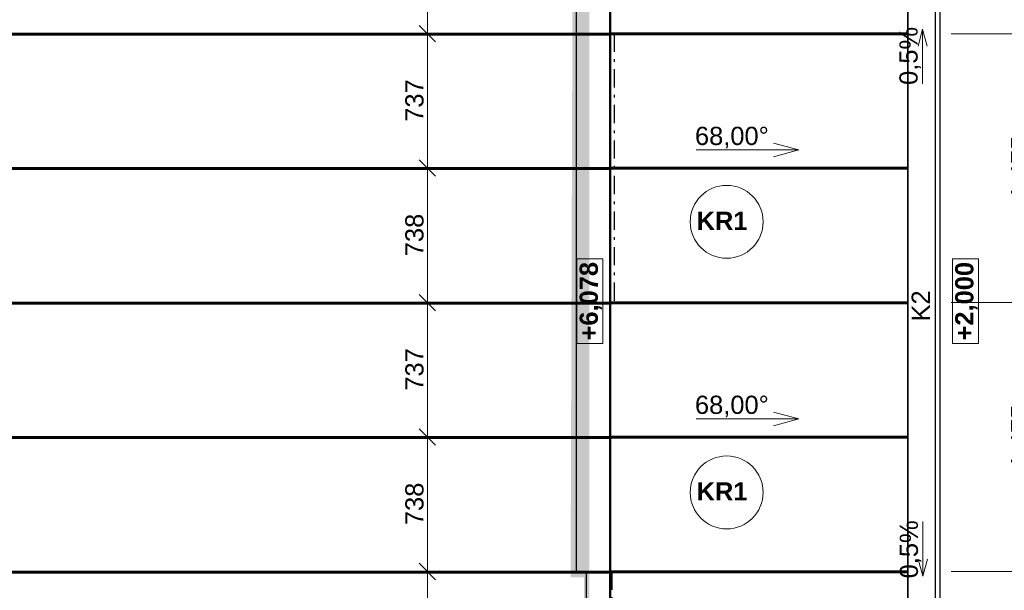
# Model space of a CAD drawing. Header units: millimetres. Extents: x 1793744 to 1819377, y -543298 to -528494.
# Tile 8 of 14: x 1808353 to 1813758, y -539172 to -536042. Entities that reach past the tile are written whole.
import ezdxf

# ---------------------------------------------------------------- set-up
doc = ezdxf.new("R2010")
doc.units = ezdxf.units.MM
doc.header["$MEASUREMENT"] = 0
doc.linetypes.add('Wipeout_Contour', pattern=[1000, 0, -1000])
doc.linetypes.add('ČÁRA ČERCHOVANÁ 2', pattern=[195, 100, -40, 15, -40])
for name, color, linetype in [('2 - KÓTA NS.2D', 7, 'Continuous'), ('2 - TEXT HLAVNÍ NS.2D', 7, 'Continuous'), ('2 - ČÁRA HLAVNÍ.2D', 7, 'Continuous'), ('4 - OBKLADY VNITŘNÍ.3D', 7, 'Continuous'), ('4 - PRVKY KLEMPÍŘSKÉ.3D', 7, 'Continuous'), ('4 - STŘEŠNÍ KRYTINA.3D', 7, 'Continuous'), ('Nové_2 - TEXT HLAVNÍ NS.2D', 7, 'Continuous'), ('Výplně - Povrchové', 7, 'Continuous')]:
    doc.layers.add(name, color=color, linetype=linetype)
doc.styles.add('GENEROVANÝ_STYL_1', font='Arial.ttf')
doc.styles.add('GENEROVANÝ_STYL_2', font='Arial Bold.ttf')
doc.dimstyles.new('GENEROVANÝ_STYL__2', dxfattribs={"dimtxt": 100, "dimasz": 85.5, "dimexe": 0.18, "dimexo": 450, "dimgap": 0, "dimtad": 1, "dimdec": 0, "dimzin": 0, "dimdsep": 46, "dimtxsty": 'GENEROVANÝ_STYL_1', "dimblk": 'ARROWHEAD_6', "dimblk1": 'ARROWHEAD_6', "dimblk2": 'ARROWHEAD_6', "dimcen": 0.09, "dimclrd": 256, "dimclre": 256, "dimclrt": 256, "dimazin": 0, "dimtfac": 1, "dimtdec": 4, "dimtmove": 0, "dimatfit": 3, "dimfxl": 1, "dimtolj": 1, "dimtzin": 0, "dimarcsym": 0})

# ---------------------------------------------------------------- blocks, each defined once
blk = doc.blocks.new('Zeď_1', base_point=(1813256.5, -540544.2))
at = {"color": 254, "linetype": 'Wipeout_Contour', "lineweight": 0, "ltscale": 7565639.639788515}
blk.add_wipeout([(1813406.5, -540544.2), (1813406.5, -534644.2), (1813391.5, -534644.2), (1813391.5, -540544.2)], dxfattribs=at).dxf.layer = 'Výplně - Povrchové'
at = {"color": 254, "linetype": 'Wipeout_Contour', "lineweight": 0, "ltscale": 7565323.251603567}
blk.add_wipeout([(1813391.5, -540544.2), (1813391.5, -534644.2), (1813241.5, -534644.2), (1813241.5, -540544.2)], dxfattribs=at).dxf.layer = 'Výplně - Povrchové'
at = {"layer": '4 - PRVKY KLEMPÍŘSKÉ.3D', "color": 181, "linetype": 'Continuous', "lineweight": 30, "true_color": 0x9e3eff, "flags": 128}
blk.add_lwpolyline([(1813406.5, -540544.2), (1813406.5, -534644.2)], dxfattribs=at)
at = {"color": 254, "linetype": 'Wipeout_Contour', "lineweight": 0, "ltscale": 7565006.863591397}
blk.add_wipeout([(1813241.5, -540544.2), (1813241.5, -534644.2), (1813226.5, -534644.2), (1813226.5, -540544.2)], dxfattribs=at).dxf.layer = 'Výplně - Povrchové'
at = {"layer": '4 - PRVKY KLEMPÍŘSKÉ.3D', "color": 181, "linetype": 'Continuous', "lineweight": 30, "true_color": 0x9e3eff, "flags": 128}
blk.add_lwpolyline([(1813226.5, -534644.2), (1813226.5, -540544.2)], dxfattribs=at)
blk = doc.blocks.new('Střecha_1', base_point=(1813228.8, -540544.2))
at = {"layer": '4 - STŘEŠNÍ KRYTINA.3D', "color": 181, "linetype": 'Continuous', "lineweight": 30, "true_color": 0x9e3eff, "flags": 128}
for points in [[(1811592.5, -539069.2), (1811572.8, -539069.2), (1811547.4, -539069.2), (1811463, -539069.2)], [(1811463, -539069.2), (1811463, -540544.2)], [(1811592.5, -540544.2), (1811592.5, -539069.2)], [(1811593.4, -539069.2), (1811592.5, -539069.2)], [(1811593.4, -540544.2), (1811593.4, -539069.2)], [(1811593.4, -539069.2), (1813228.8, -539069.2)], [(1813228.8, -539069.2), (1813228.8, -540544.2)], [(1811463, -540544.2), (1811547.4, -540544.2), (1811572.8, -540544.2), (1811592.5, -540544.2)], [(1811593.4, -540544.2), (1811592.5, -540544.2)], [(1813228.8, -540544.2), (1811593.4, -540544.2)]]:
    blk.add_lwpolyline(points, dxfattribs=at)
blk = doc.blocks.new('Střecha_2', base_point=(1813228.8, -539069.2))
at = {"layer": '4 - STŘEŠNÍ KRYTINA.3D', "color": 181, "linetype": 'Continuous', "lineweight": 30, "true_color": 0x9e3eff, "flags": 128}
for points in [[(1811592.4, -537594.2), (1811561.8, -537594.2), (1811506.2, -537594.2), (1811483.9, -537594.2), (1811409.7, -537594.2)], [(1811409.8, -539069.2), (1811409.7, -537594.2)], [(1811592.4, -537594.2), (1813228.8, -537594.2)], [(1811592.4, -539069.2), (1811592.4, -537594.2)], [(1813228.8, -537594.2), (1813228.8, -539069.2)], [(1811592.4, -539069.2), (1811561.8, -539069.2), (1811506.2, -539069.2), (1811483.9, -539069.2), (1811409.8, -539069.2)], [(1813228.8, -539069.2), (1811592.4, -539069.2)]]:
    blk.add_lwpolyline(points, dxfattribs=at)
blk = doc.blocks.new('Střecha_3', base_point=(1813228.8, -537594.2))
at = {"layer": '4 - STŘEŠNÍ KRYTINA.3D', "color": 181, "linetype": 'Continuous', "lineweight": 30, "true_color": 0x9e3eff, "flags": 128}
for points in [[(1811409.7, -537594.2), (1811410.2, -536119.2)], [(1811592.8, -536119.2), (1811562.2, -536119.2), (1811506.6, -536119.2), (1811484.3, -536119.2), (1811410.2, -536119.2)], [(1811592.4, -537594.2), (1811592.8, -536119.2)], [(1811592.8, -536119.2), (1813228.8, -536119.2)], [(1813228.8, -536119.2), (1813228.8, -537594.2)], [(1811592.4, -537594.2), (1811561.8, -537594.2), (1811506.2, -537594.2), (1811483.9, -537594.2), (1811409.7, -537594.2)], [(1813228.8, -537594.2), (1811592.4, -537594.2)]]:
    blk.add_lwpolyline(points, dxfattribs=at)
blk = doc.blocks.new('Střecha_4', base_point=(1813228.8, -536119.2))
at = {"layer": '4 - STŘEŠNÍ KRYTINA.3D', "color": 181, "linetype": 'Continuous', "lineweight": 30, "true_color": 0x9e3eff, "flags": 128}
for points in [[(1811592.8, -534644.2), (1811562.2, -534644.2), (1811506.6, -534644.2), (1811484.3, -534644.2), (1811410.2, -534644.2)], [(1811410.2, -536119.2), (1811410.2, -534644.2)], [(1811592.8, -534644.2), (1813228.8, -534644.2)], [(1811592.8, -536119.2), (1811592.8, -534644.2)], [(1813228.8, -534644.2), (1813228.8, -536119.2)], [(1811592.8, -536119.2), (1811562.2, -536119.2), (1811506.6, -536119.2), (1811484.3, -536119.2), (1811410.2, -536119.2)], [(1813228.8, -536119.2), (1811592.8, -536119.2)]]:
    blk.add_lwpolyline(points, dxfattribs=at)
blk = doc.blocks.new('Střecha_6', base_point=(1803379.4, -540544.2))
at = {"layer": '4 - STŘEŠNÍ KRYTINA.3D', "color": 7, "linetype": 'ČÁRA ČERCHOVANÁ 2', "lineweight": 30, "flags": 128}
for points in [[(1803379.4, -539069.2), (1811592.4, -539069.2)], [(1811592.4, -539069.2), (1811592.4, -540544.2)], [(1811592.4, -539069.2), (1811594.1, -539069.2), (1811597.3, -539069.2), (1811598.5, -539069.2), (1811602.7, -539069.2)], [(1811602.7, -539069.2), (1811602.7, -540544.2)]]:
    blk.add_lwpolyline(points, dxfattribs=at)
blk = doc.blocks.new('Střecha_8', base_point=(1803379.4, -539069.2))
at = {"layer": '4 - STŘEŠNÍ KRYTINA.3D', "color": 7, "linetype": 'ČÁRA ČERCHOVANÁ 2', "lineweight": 30, "flags": 128}
for points in [[(1803381.6, -537594.2), (1811592.4, -537594.2)], [(1811592.4, -537594.2), (1811592.4, -539069.2)], [(1811592.4, -537594.2), (1811592.9, -537594.2)], [(1811592.9, -537594.2), (1811592.9, -539069.2)], [(1811592.4, -539069.2), (1803379.4, -539069.2)], [(1811609.6, -539069.3), (1803396.6, -539069.2)], [(1811502, -539069.2), (1811595.3, -539069.2)], [(1811592.4, -539069.2), (1811592.9, -539069.2)], [(1811592.9, -539069.2), (1811595.3, -539069.2)], [(1811600.5, -539069.2), (1811600.5, -539069.2), (1811595.3, -539069.2)], [(1811595.3, -539069.2), (1811600.5, -539069.2), (1811602.6, -539069.2), (1811609.6, -539069.3)], [(1811595.3, -539069.2), (1811600.5, -539069.2), (1811602.6, -539069.2), (1811609.6, -539069.2)], [(1811600.5, -539069.2), (1811600.5, -539069.2)], [(1811602.6, -539069.2), (1811602.6, -539069.2)], [(1811609.6, -539069.2), (1811609.6, -539069.3)]]:
    blk.add_lwpolyline(points, dxfattribs=at)
blk = doc.blocks.new('Střecha_10', base_point=(1803381.6, -537594.2))
at = {"layer": '4 - STŘEŠNÍ KRYTINA.3D', "color": 7, "linetype": 'ČÁRA ČERCHOVANÁ 2', "lineweight": 30, "flags": 128}
for points in [[(1803381.6, -536119.2), (1811592.8, -536119.2)], [(1811592.8, -536119.2), (1811592.4, -537594.2)], [(1811592.8, -536119.2), (1811596.8, -536119.2), (1811604.1, -536119.2), (1811607.1, -536119.2), (1811616.8, -536119.2)], [(1811616.8, -536119.2), (1811616.4, -537594.2)], [(1811592.4, -537594.2), (1803381.6, -537594.2)], [(1811592.4, -537594.2), (1811596.4, -537594.2), (1811603.7, -537594.2), (1811606.7, -537594.2), (1811616.4, -537594.2)]]:
    blk.add_lwpolyline(points, dxfattribs=at)
blk = doc.blocks.new('Střecha_12', base_point=(1803381.6, -536119.2))
at = {"layer": '4 - STŘEŠNÍ KRYTINA.3D', "color": 7, "linetype": 'ČÁRA ČERCHOVANÁ 2', "lineweight": 30, "flags": 128}
for points in [[(1811592.8, -534644.2), (1811592.8, -536119.2)], [(1811596.1, -534644.2), (1811596.1, -536119.2)], [(1811592.8, -536119.2), (1803381.6, -536119.2)], [(1811592.8, -536119.2), (1811596.1, -536119.2)]]:
    blk.add_lwpolyline(points, dxfattribs=at)
blk = doc.blocks.new('Čára_2', base_point=(1812067.3, -538231.7))
at = {"layer": 'Nové_2 - TEXT HLAVNÍ NS.2D', "color": 5, "linetype": 'Continuous', "lineweight": 0, "true_color": 0x1c1cff}
for p, q in [((1812067.3, -538231.7), (1812630.3, -538231.7)), ((1812630.3, -538231.7), (1812490.3, -538194.2)), ((1812630.3, -538231.7), (1812490.3, -538269.2))]:
    blk.add_line(p, q, dxfattribs=at)
blk = doc.blocks.new('Čára_3', base_point=(1812067.3, -536756.7))
at = {"layer": 'Nové_2 - TEXT HLAVNÍ NS.2D', "color": 5, "linetype": 'Continuous', "lineweight": 0, "true_color": 0x1c1cff}
for p, q in [((1812630.3, -536756.7), (1812490.3, -536719.2)), ((1812067.3, -536756.7), (1812630.3, -536756.7)), ((1812630.3, -536756.7), (1812490.3, -536794.2))]:
    blk.add_line(p, q, dxfattribs=at)
blk = doc.blocks.new('Čára_23', base_point=(1813309.3, -536394.2))
at = {"layer": '2 - TEXT HLAVNÍ NS.2D', "color": 5, "linetype": 'Continuous', "lineweight": 0, "true_color": 0x1c1cff}
for p, q in [((1813309.3, -536094.2), (1813284.3, -536187.5)), ((1813309.3, -536394.2), (1813309.3, -536094.2)), ((1813309.3, -536094.2), (1813334.3, -536187.5))]:
    blk.add_line(p, q, dxfattribs=at)
blk = doc.blocks.new('Čára_24', base_point=(1813311.1, -538794.2))
at = {"layer": '2 - TEXT HLAVNÍ NS.2D', "color": 5, "linetype": 'Continuous', "lineweight": 0, "true_color": 0x1c1cff}
for p, q in [((1813311.1, -538794.2), (1813311.1, -539094.2)), ((1813311.1, -539094.2), (1813286.1, -539000.9)), ((1813311.1, -539094.2), (1813336.1, -539000.9))]:
    blk.add_line(p, q, dxfattribs=at)
blk = doc.blocks.new('*D67', base_point=(1118812.4, -1697940.5))
at = {"layer": '2 - KÓTA NS.2D', "color": 96, "linetype": 'Continuous', "lineweight": 15, "true_color": 0x007d00}
for p, q in [((1813871.2, -539024.2), (1813961.2, -539114.2)), ((1813871.2, -540499.2), (1813961.2, -540589.2))]:
    blk.add_line(p, q, dxfattribs=at)
at = {"layer": '2 - KÓTA NS.2D', "color": 96, "linetype": 'Continuous', "lineweight": 0, "true_color": 0x007d00}
for p, q in [((1814000.6, -539069.2), (1813466.2, -539069.2)), ((1813916.2, -540544.2), (1813916.2, -539069.2)), ((1814000.6, -540544.2), (1813466.2, -540544.2)), ((1813916.2, -540611.7), (1813916.2, -540544.2))]:
    blk.add_line(p, q, dxfattribs=at)
at = {"layer": '2 - KÓTA NS.2D', "color": 96, "lineweight": 0, "true_color": 0x007d00, "insert": (1813896.2, -539978.3), "char_height": 100, "attachment_point": 7, "rotation": 90, "style": 'GENEROVANÝ_STYL_1'}
blk.add_mtext('\\A1;{\\pql;\\fArial|b0|i0|c0|p0;\\W1.000000;1\xa0475}', dxfattribs=at)
blk = doc.blocks.new('ARROWHEAD_6')
at = {"color": 0, "linetype": 'Continuous', "lineweight": 0}
for p, q in [((0, 0), (-1, 0)), ((-0.5, -0.5), (0.5, 0.5))]:
    blk.add_line(p, q, dxfattribs=at)
blk = doc.blocks.new('*D68', base_point=(1118812.4, -1697940.5))
at = {"layer": '2 - KÓTA NS.2D', "color": 96, "linetype": 'Continuous', "lineweight": 15, "true_color": 0x007d00}
for p, q in [((1813871.2, -537549.2), (1813961.2, -537639.2)), ((1813871.2, -539024.2), (1813961.2, -539114.2))]:
    blk.add_line(p, q, dxfattribs=at)
at = {"layer": '2 - KÓTA NS.2D', "color": 96, "linetype": 'Continuous', "lineweight": 0, "true_color": 0x007d00}
for p, q in [((1814000.6, -537594.2), (1813466.2, -537594.2)), ((1813916.2, -539069.2), (1813916.2, -537594.2)), ((1814000.6, -539069.2), (1813466.2, -539069.2))]:
    blk.add_line(p, q, dxfattribs=at)
at = {"layer": '2 - KÓTA NS.2D', "color": 96, "lineweight": 0, "true_color": 0x007d00, "insert": (1813896.2, -538503.3), "char_height": 100, "attachment_point": 7, "rotation": 90, "style": 'GENEROVANÝ_STYL_1'}
blk.add_mtext('\\A1;{\\pql;\\fArial|b0|i0|c0|p0;\\W1.000000;1\xa0475}', dxfattribs=at)
blk = doc.blocks.new('*D69', base_point=(1118812.4, -1697940.5))
at = {"layer": '2 - KÓTA NS.2D', "color": 96, "linetype": 'Continuous', "lineweight": 15, "true_color": 0x007d00}
for p, q in [((1813871.2, -536074.2), (1813961.2, -536164.2)), ((1813871.2, -537549.2), (1813961.2, -537639.2))]:
    blk.add_line(p, q, dxfattribs=at)
at = {"layer": '2 - KÓTA NS.2D', "color": 96, "linetype": 'Continuous', "lineweight": 0, "true_color": 0x007d00}
for p, q in [((1814000.6, -536119.2), (1813466.2, -536119.2)), ((1813916.2, -537594.2), (1813916.2, -536119.2)), ((1814000.6, -537594.2), (1813466.2, -537594.2))]:
    blk.add_line(p, q, dxfattribs=at)
at = {"layer": '2 - KÓTA NS.2D', "color": 96, "lineweight": 0, "true_color": 0x007d00, "insert": (1813896.2, -537028.3), "char_height": 100, "attachment_point": 7, "rotation": 90, "style": 'GENEROVANÝ_STYL_1'}
blk.add_mtext('\\A1;{\\pql;\\fArial|b0|i0|c0|p0;\\W1.000000;1\xa0475}', dxfattribs=at)
blk = doc.blocks.new('*D70', base_point=(1118812.4, -1697940.5))
at = {"layer": '2 - KÓTA NS.2D', "color": 96, "linetype": 'Continuous', "lineweight": 15, "true_color": 0x007d00}
for p, q in [((1813871.2, -534599.2), (1813961.2, -534689.2)), ((1813871.2, -536074.2), (1813961.2, -536164.2))]:
    blk.add_line(p, q, dxfattribs=at)
at = {"layer": '2 - KÓTA NS.2D', "color": 96, "linetype": 'Continuous', "lineweight": 0, "true_color": 0x007d00}
for p, q in [((1814000.6, -534644.2), (1813466.2, -534644.2)), ((1813916.2, -536119.2), (1813916.2, -534644.2)), ((1814000.6, -536119.2), (1813466.2, -536119.2))]:
    blk.add_line(p, q, dxfattribs=at)
at = {"layer": '2 - KÓTA NS.2D', "color": 96, "lineweight": 0, "true_color": 0x007d00, "insert": (1813896.2, -535553.3), "char_height": 100, "attachment_point": 7, "rotation": 90, "style": 'GENEROVANÝ_STYL_1'}
blk.add_mtext('\\A1;{\\pql;\\fArial|b0|i0|c0|p0;\\W1.000000;1\xa0475}', dxfattribs=at)
blk = doc.blocks.new('*D72', base_point=(1118812.4, -1697940.5))
at = {"layer": '2 - KÓTA NS.2D', "color": 96, "linetype": 'Continuous', "lineweight": 15, "true_color": 0x007d00}
for p, q in [((1814464.4, -534689.2), (1814374.4, -534599.2)), ((1814374.4, -540499.2), (1814464.4, -540589.2))]:
    blk.add_line(p, q, dxfattribs=at)
at = {"layer": '2 - KÓTA NS.2D', "color": 96, "linetype": 'Continuous', "lineweight": 0, "true_color": 0x007d00}
for p, q in [((1814419.4, -534644.2), (1814419.4, -534576.7)), ((1814503.8, -534644.2), (1813969.4, -534644.2)), ((1814419.4, -540544.2), (1814419.4, -534644.2)), ((1814503.8, -540544.2), (1813969.4, -540544.2)), ((1814419.4, -540611.7), (1814419.4, -540544.2))]:
    blk.add_line(p, q, dxfattribs=at)
at = {"layer": '2 - KÓTA NS.2D', "color": 96, "lineweight": 0, "true_color": 0x007d00, "insert": (1814399.4, -537765.8), "char_height": 100, "attachment_point": 7, "rotation": 90, "style": 'GENEROVANÝ_STYL_1'}
blk.add_mtext('\\A1;{\\pql;\\fArial|b0|i0|c0|p0;\\W1.000000;5\xa0900}', dxfattribs=at)
blk = doc.blocks.new('*D84', base_point=(1118812.4, -1697940.5))
at = {"layer": '2 - KÓTA NS.2D', "color": 96, "linetype": 'Continuous', "lineweight": 15, "true_color": 0x007d00}
for p, q in [((1810546.1, -539024.2), (1810636.1, -539114.2)), ((1810546.1, -539762.3), (1810636.1, -539852.3))]:
    blk.add_line(p, q, dxfattribs=at)
at = {"layer": '2 - KÓTA NS.2D', "color": 96, "linetype": 'Continuous', "lineweight": 0, "true_color": 0x007d00}
for p, q in [((1811041.1, -539069.2), (1810506.8, -539069.2)), ((1810591.1, -539807.3), (1810591.1, -539069.2)), ((1811041.1, -539807.3), (1810506.8, -539807.3))]:
    blk.add_line(p, q, dxfattribs=at)
at = {"layer": '2 - KÓTA NS.2D', "color": 96, "lineweight": 0, "true_color": 0x007d00, "insert": (1810571.1, -539552.7), "char_height": 100, "attachment_point": 7, "rotation": 90, "style": 'GENEROVANÝ_STYL_1'}
blk.add_mtext('\\A1;{\\pql;\\fArial|b0|i0|c0|p0;\\W1.000000;738}', dxfattribs=at)
blk = doc.blocks.new('*D85', base_point=(1118812.4, -1697940.5))
at = {"layer": '2 - KÓTA NS.2D', "color": 96, "linetype": 'Continuous', "lineweight": 15, "true_color": 0x007d00}
for p, q in [((1810546.1, -538286.2), (1810636.1, -538376.2)), ((1810546.1, -539024.2), (1810636.1, -539114.2))]:
    blk.add_line(p, q, dxfattribs=at)
at = {"layer": '2 - KÓTA NS.2D', "color": 96, "linetype": 'Continuous', "lineweight": 0, "true_color": 0x007d00}
for p, q in [((1811041.1, -538331.2), (1810506.8, -538331.2)), ((1810591.1, -539069.2), (1810591.1, -538331.2)), ((1811041.1, -539069.2), (1810506.8, -539069.2))]:
    blk.add_line(p, q, dxfattribs=at)
at = {"layer": '2 - KÓTA NS.2D', "color": 96, "lineweight": 0, "true_color": 0x007d00, "insert": (1810571.1, -538814.6), "char_height": 100, "attachment_point": 7, "rotation": 90, "style": 'GENEROVANÝ_STYL_1'}
blk.add_mtext('\\A1;{\\pql;\\fArial|b0|i0|c0|p0;\\W1.000000;738}', dxfattribs=at)
blk = doc.blocks.new('*D86', base_point=(1118812.4, -1697940.5))
at = {"layer": '2 - KÓTA NS.2D', "color": 96, "linetype": 'Continuous', "lineweight": 15, "true_color": 0x007d00}
for p, q in [((1810546.1, -537549.2), (1810636.1, -537639.2)), ((1810546.1, -538286.2), (1810636.1, -538376.2))]:
    blk.add_line(p, q, dxfattribs=at)
at = {"layer": '2 - KÓTA NS.2D', "color": 96, "linetype": 'Continuous', "lineweight": 0, "true_color": 0x007d00}
for p, q in [((1811041.1, -537594.2), (1810506.8, -537594.2)), ((1810591.1, -538331.2), (1810591.1, -537594.2)), ((1811041.1, -538331.2), (1810506.8, -538331.2))]:
    blk.add_line(p, q, dxfattribs=at)
at = {"layer": '2 - KÓTA NS.2D', "color": 96, "lineweight": 0, "true_color": 0x007d00, "insert": (1810571.1, -538077.1), "char_height": 100, "attachment_point": 7, "rotation": 90, "style": 'GENEROVANÝ_STYL_1'}
blk.add_mtext('\\A1;{\\pql;\\fArial|b0|i0|c0|p0;\\W1.000000;737}', dxfattribs=at)
blk = doc.blocks.new('*D87', base_point=(1118812.4, -1697940.5))
at = {"layer": '2 - KÓTA NS.2D', "color": 96, "linetype": 'Continuous', "lineweight": 15, "true_color": 0x007d00}
for p, q in [((1810546.1, -536811.2), (1810636.1, -536901.2)), ((1810546.1, -537549.2), (1810636.1, -537639.2))]:
    blk.add_line(p, q, dxfattribs=at)
at = {"layer": '2 - KÓTA NS.2D', "color": 96, "linetype": 'Continuous', "lineweight": 0, "true_color": 0x007d00}
for p, q in [((1811041.1, -536856.2), (1810506.8, -536856.2)), ((1810591.1, -537594.2), (1810591.1, -536856.2)), ((1811041.1, -537594.2), (1810506.8, -537594.2))]:
    blk.add_line(p, q, dxfattribs=at)
at = {"layer": '2 - KÓTA NS.2D', "color": 96, "lineweight": 0, "true_color": 0x007d00, "insert": (1810571.1, -537339.6), "char_height": 100, "attachment_point": 7, "rotation": 90, "style": 'GENEROVANÝ_STYL_1'}
blk.add_mtext('\\A1;{\\pql;\\fArial|b0|i0|c0|p0;\\W1.000000;738}', dxfattribs=at)
blk = doc.blocks.new('*D88', base_point=(1118812.4, -1697940.5))
at = {"layer": '2 - KÓTA NS.2D', "color": 96, "linetype": 'Continuous', "lineweight": 15, "true_color": 0x007d00}
for p, q in [((1810546.1, -536074.2), (1810636.1, -536164.2)), ((1810546.1, -536811.2), (1810636.1, -536901.2))]:
    blk.add_line(p, q, dxfattribs=at)
at = {"layer": '2 - KÓTA NS.2D', "color": 96, "linetype": 'Continuous', "lineweight": 0, "true_color": 0x007d00}
for p, q in [((1811041.1, -536119.2), (1810506.8, -536119.2)), ((1810591.1, -536856.2), (1810591.1, -536119.2)), ((1811041.1, -536856.2), (1810506.8, -536856.2))]:
    blk.add_line(p, q, dxfattribs=at)
at = {"layer": '2 - KÓTA NS.2D', "color": 96, "lineweight": 0, "true_color": 0x007d00, "insert": (1810571.1, -536602.1), "char_height": 100, "attachment_point": 7, "rotation": 90, "style": 'GENEROVANÝ_STYL_1'}
blk.add_mtext('\\A1;{\\pql;\\fArial|b0|i0|c0|p0;\\W1.000000;737}', dxfattribs=at)
blk = doc.blocks.new('*D89', base_point=(1118812.4, -1697940.5))
at = {"layer": '2 - KÓTA NS.2D', "color": 96, "linetype": 'Continuous', "lineweight": 15, "true_color": 0x007d00}
for p, q in [((1810546.1, -535336.2), (1810636.1, -535426.2)), ((1810546.1, -536074.2), (1810636.1, -536164.2))]:
    blk.add_line(p, q, dxfattribs=at)
at = {"layer": '2 - KÓTA NS.2D', "color": 96, "linetype": 'Continuous', "lineweight": 0, "true_color": 0x007d00}
for p, q in [((1811041.1, -535381.2), (1810506.8, -535381.2)), ((1810591.1, -536119.2), (1810591.1, -535381.2)), ((1811041.1, -536119.2), (1810506.8, -536119.2))]:
    blk.add_line(p, q, dxfattribs=at)
at = {"layer": '2 - KÓTA NS.2D', "color": 96, "lineweight": 0, "true_color": 0x007d00, "insert": (1810571.1, -535864.6), "char_height": 100, "attachment_point": 7, "rotation": 90, "style": 'GENEROVANÝ_STYL_1'}
blk.add_mtext('\\A1;{\\pql;\\fArial|b0|i0|c0|p0;\\W1.000000;738}', dxfattribs=at)
blk = doc.blocks.new('Popiska_6', base_point=(1812234, -537351.4))
at = {"layer": '2 - TEXT HLAVNÍ NS.2D', "color": 5, "linetype": 'Continuous', "lineweight": 0, "true_color": 0x1c1cff, "flags": 128}
blk.add_lwpolyline([(1812434, -537150.9, 1), (1812034, -537150.9, 1)], format="xyb", close=True, dxfattribs=at)
at = {"layer": '2 - TEXT HLAVNÍ NS.2D', "color": 5, "lineweight": 0, "true_color": 0x1c1cff, "insert": (1812234, -537095.2), "char_height": 100, "attachment_point": 2, "style": 'GENEROVANÝ_STYL_2'}
blk.add_mtext('\\A1;{\\pqc;\\pt0,126000;\\fArial|b1|i0|c0|p0;\\W1.000000;KR1\\fArial|b1|i0|c0|p0;\\W1.000000;\\A1{\\H.66x;\\S^  ;}\\fArial|b1|i0|c0|p0;\\W1.000000;\\fArial|b1|i0|c0|p0;\\W1.000000;\\A1{\\H.66x;\\S^  ;}\\fArial|b1|i0|c0|p0;\\W1.000000; \\fArial|b1|i0|c0|p0;\\W1.000000;\\fArial|b1|i0|c0|p0;\\W1.000000;\\fArial|b1|i0|c0|p0;\\W1.000000;\\fArial|b1|i0|c0|p0;\\W1.000000;\\fArial|b1|i0|c0|p0;\\W1.000000;\\fArial|b1|i0|c0|p0;\\W1.000000;\\fArial|b1|i0|c0|p0;\\W1.000000;\\fArial|b1|i0|c0|p0;\\W1.000000;\\fArial|b1|i0|c0|p0;\\W1.000000;\\fArial|b1|i0|c0|p0;\\W1.000000;\\fArial|b1|i0|c0|p0;\\W1.000000;\\fArial|b1|i0|c0|p0;\\W1.000000;\\fArial|b1|i0|c0|p0;\\W1.000000;\\fArial|b1|i0|c0|p0;\\W1.000000;\\fArial|b1|i0|c0|p0;\\W1.000000;\\fArial|b1|i0|c0|p0;\\W1.000000;\\fArial|b1|i0|c0|p0;\\W1.000000;\\fArial|b1|i0|c0|p0;\\W1.000000;\\fArial|b1|i0|c0|p0;\\W1.000000;\\fArial|b1|i0|c0|p0;\\W1.000000;\\fArial|b1|i0|c0|p0;\\W1.000000;\\fArial|b1|i0|c0|p0;\\W1.000000;\\fArial|b1|i0|c0|p0;\\W1.000000;\\fArial|b1|i0|c0|p0;\\W1.000000;\\fArial|b1|i0|c0|p0;\\W1.000000;\\fArial|b1|i0|c0|p0;\\W1.000000;\\fArial|b1|i0|c0|p0;\\W1.000000;\\fArial|b1|i0|c0|p0;\\W1.000000;\\fArial|b1|i0|c0|p0;\\W1.000000;\\fArial|b1|i0|c0|p0;\\W1.000000;\\fArial|b1|i0|c0|p0;\\W1.000000;\\fArial|b1|i0|c0|p0;\\W1.000000;\\fArial|b1|i0|c0|p0;\\W1.000000;\\fArial|b1|i0|c0|p0;\\W1.000000;\\fArial|b1|i0|c0|p0;\\W1.000000;\\fArial|b1|i0|c0|p0;\\W1.000000;\\fArial|b1|i0|c0|p0;\\W1.000000;\\fArial|b1|i0|c0|p0;\\W1.000000;\\fArial|b1|i0|c0|p0;\\W1.000000;\\fArial|b1|i0|c0|p0;\\W1.000000;\\fArial|b1|i0|c0|p0;\\W1.000000;\\fArial|b1|i0|c0|p0;\\W1.000000;\\fArial|b1|i0|c0|p0;\\W1.000000;}', dxfattribs=at)
blk = doc.blocks.new('Popiska_7', base_point=(1812234, -538835.7))
at = {"layer": '2 - TEXT HLAVNÍ NS.2D', "color": 5, "linetype": 'Continuous', "lineweight": 0, "true_color": 0x1c1cff, "flags": 128}
blk.add_lwpolyline([(1812434, -538635.2, 1), (1812034, -538635.2, 1)], format="xyb", close=True, dxfattribs=at)
at = {"layer": '2 - TEXT HLAVNÍ NS.2D', "color": 5, "lineweight": 0, "true_color": 0x1c1cff, "insert": (1812234, -538579.5), "char_height": 100, "attachment_point": 2, "style": 'GENEROVANÝ_STYL_2'}
blk.add_mtext('\\A1;{\\pqc;\\pt0,126000;\\fArial|b1|i0|c0|p0;\\W1.000000;KR1\\fArial|b1|i0|c0|p0;\\W1.000000;\\A1{\\H.66x;\\S^  ;}\\fArial|b1|i0|c0|p0;\\W1.000000;\\fArial|b1|i0|c0|p0;\\W1.000000;\\A1{\\H.66x;\\S^  ;}\\fArial|b1|i0|c0|p0;\\W1.000000; \\fArial|b1|i0|c0|p0;\\W1.000000;\\fArial|b1|i0|c0|p0;\\W1.000000;\\fArial|b1|i0|c0|p0;\\W1.000000;\\fArial|b1|i0|c0|p0;\\W1.000000;\\fArial|b1|i0|c0|p0;\\W1.000000;\\fArial|b1|i0|c0|p0;\\W1.000000;\\fArial|b1|i0|c0|p0;\\W1.000000;\\fArial|b1|i0|c0|p0;\\W1.000000;\\fArial|b1|i0|c0|p0;\\W1.000000;\\fArial|b1|i0|c0|p0;\\W1.000000;\\fArial|b1|i0|c0|p0;\\W1.000000;\\fArial|b1|i0|c0|p0;\\W1.000000;\\fArial|b1|i0|c0|p0;\\W1.000000;\\fArial|b1|i0|c0|p0;\\W1.000000;\\fArial|b1|i0|c0|p0;\\W1.000000;\\fArial|b1|i0|c0|p0;\\W1.000000;\\fArial|b1|i0|c0|p0;\\W1.000000;\\fArial|b1|i0|c0|p0;\\W1.000000;\\fArial|b1|i0|c0|p0;\\W1.000000;\\fArial|b1|i0|c0|p0;\\W1.000000;\\fArial|b1|i0|c0|p0;\\W1.000000;\\fArial|b1|i0|c0|p0;\\W1.000000;\\fArial|b1|i0|c0|p0;\\W1.000000;\\fArial|b1|i0|c0|p0;\\W1.000000;\\fArial|b1|i0|c0|p0;\\W1.000000;\\fArial|b1|i0|c0|p0;\\W1.000000;\\fArial|b1|i0|c0|p0;\\W1.000000;\\fArial|b1|i0|c0|p0;\\W1.000000;\\fArial|b1|i0|c0|p0;\\W1.000000;\\fArial|b1|i0|c0|p0;\\W1.000000;\\fArial|b1|i0|c0|p0;\\W1.000000;\\fArial|b1|i0|c0|p0;\\W1.000000;\\fArial|b1|i0|c0|p0;\\W1.000000;\\fArial|b1|i0|c0|p0;\\W1.000000;\\fArial|b1|i0|c0|p0;\\W1.000000;\\fArial|b1|i0|c0|p0;\\W1.000000;\\fArial|b1|i0|c0|p0;\\W1.000000;\\fArial|b1|i0|c0|p0;\\W1.000000;\\fArial|b1|i0|c0|p0;\\W1.000000;\\fArial|b1|i0|c0|p0;\\W1.000000;\\fArial|b1|i0|c0|p0;\\W1.000000;\\fArial|b1|i0|c0|p0;\\W1.000000;\\fArial|b1|i0|c0|p0;\\W1.000000;}', dxfattribs=at)
blk = doc.blocks.new('Popiska_25', base_point=(1813473.7, -537586.5))
at = {"layer": '2 - TEXT HLAVNÍ NS.2D', "color": 5, "lineweight": 0, "true_color": 0x1c1cff, "insert": (1813249.4, -537586.5), "char_height": 100, "attachment_point": 2, "rotation": 90, "style": 'GENEROVANÝ_STYL_1'}
blk.add_mtext('\\A1;{\\pqc;\\pt0,126000;\\fArial|b0|i0|c0|p0;\\W1.000000;K2\\fArial|b0|i0|c0|p0;\\W1.000000;\\A1{\\H.66x;\\S^  ;}\\fArial|b0|i0|c0|p0;\\W1.000000;\\fArial|b0|i0|c0|p0;\\W1.000000;\\A1{\\H.66x;\\S^  ;}\\fArial|b0|i0|c0|p0;\\W1.000000; \\fArial|b0|i0|c0|p0;\\W1.000000;\\fArial|b0|i0|c0|p0;\\W1.000000;\\fArial|b0|i0|c0|p0;\\W1.000000;\\fArial|b0|i0|c0|p0;\\W1.000000;\\fArial|b0|i0|c0|p0;\\W1.000000;\\fArial|b0|i0|c0|p0;\\W1.000000;\\fArial|b0|i0|c0|p0;\\W1.000000;\\fArial|b0|i0|c0|p0;\\W1.000000;\\fArial|b0|i0|c0|p0;\\W1.000000;\\fArial|b0|i0|c0|p0;\\W1.000000;\\fArial|b0|i0|c0|p0;\\W1.000000;\\fArial|b0|i0|c0|p0;\\W1.000000;\\fArial|b0|i0|c0|p0;\\W1.000000;\\fArial|b0|i0|c0|p0;\\W1.000000;\\fArial|b0|i0|c0|p0;\\W1.000000;\\fArial|b0|i0|c0|p0;\\W1.000000;\\fArial|b0|i0|c0|p0;\\W1.000000;\\fArial|b0|i0|c0|p0;\\W1.000000;\\fArial|b0|i0|c0|p0;\\W1.000000;\\fArial|b0|i0|c0|p0;\\W1.000000;\\fArial|b0|i0|c0|p0;\\W1.000000;\\fArial|b0|i0|c0|p0;\\W1.000000;\\fArial|b0|i0|c0|p0;\\W1.000000;\\fArial|b0|i0|c0|p0;\\W1.000000;\\fArial|b0|i0|c0|p0;\\W1.000000;\\fArial|b0|i0|c0|p0;\\W1.000000;\\fArial|b0|i0|c0|p0;\\W1.000000;\\fArial|b0|i0|c0|p0;\\W1.000000;\\fArial|b0|i0|c0|p0;\\W1.000000;\\fArial|b0|i0|c0|p0;\\W1.000000;\\fArial|b0|i0|c0|p0;\\W1.000000;\\fArial|b0|i0|c0|p0;\\W1.000000;\\fArial|b0|i0|c0|p0;\\W1.000000;\\fArial|b0|i0|c0|p0;\\W1.000000;\\fArial|b0|i0|c0|p0;\\W1.000000;\\fArial|b0|i0|c0|p0;\\W1.000000;\\fArial|b0|i0|c0|p0;\\W1.000000;\\fArial|b0|i0|c0|p0;\\W1.000000;\\fArial|b0|i0|c0|p0;\\W1.000000;\\fArial|b0|i0|c0|p0;\\W1.000000;\\fArial|b0|i0|c0|p0;\\W1.000000;\\fArial|b0|i0|c0|p0;\\W1.000000;\\fArial|b0|i0|c0|p0;\\W1.000000;}', dxfattribs=at)
blk = doc.blocks.new('Trám_11', base_point=(1811592.4, -539069.2))
at = {"layer": '4 - PRVKY KLEMPÍŘSKÉ.3D', "color": 181, "linetype": 'Continuous', "lineweight": 30, "true_color": 0x9e3eff}
for p, q in [((1813228.6, -539066.7), (1811592.4, -539066.7)), ((1811592.4, -539069.2), (1813228.6, -539069.2)), ((1813228.6, -539075.7), (1811592.4, -539075.7)), ((1813228.6, -539066.7), (1813228.6, -539075.7))]:
    blk.add_line(p, q, dxfattribs=at)
blk = doc.blocks.new('Trám_12', base_point=(1811592.4, -537594.2))
at = {"layer": '4 - PRVKY KLEMPÍŘSKÉ.3D', "color": 181, "linetype": 'Continuous', "lineweight": 30, "true_color": 0x9e3eff}
for p, q in [((1813228.6, -537591.7), (1811592.4, -537591.7)), ((1813228.6, -537591.7), (1813228.6, -537600.7)), ((1811592.4, -537594.2), (1813228.6, -537594.2)), ((1813228.6, -537600.7), (1811592.4, -537600.7))]:
    blk.add_line(p, q, dxfattribs=at)
blk = doc.blocks.new('Trám_13', base_point=(1811592.8, -536119.2))
at = {"layer": '4 - PRVKY KLEMPÍŘSKÉ.3D', "color": 181, "linetype": 'Continuous', "lineweight": 30, "true_color": 0x9e3eff}
for p, q in [((1813229, -536116.7), (1811592.8, -536116.7)), ((1811592.8, -536119.2), (1813229, -536119.2)), ((1813229, -536125.7), (1811592.8, -536125.7)), ((1813229, -536116.7), (1813229, -536125.7))]:
    blk.add_line(p, q, dxfattribs=at)
blk = doc.blocks.new('Trám_14', base_point=(1811592.4, -538331.2))
at = {"layer": '4 - PRVKY KLEMPÍŘSKÉ.3D', "color": 181, "linetype": 'Continuous', "lineweight": 30, "true_color": 0x9e3eff}
for p, q in [((1813228.6, -538328.7), (1811592.4, -538328.7)), ((1811592.4, -538331.2), (1813228.6, -538331.2)), ((1813228.6, -538337.7), (1811592.4, -538337.7)), ((1813228.6, -538328.7), (1813228.6, -538337.7))]:
    blk.add_line(p, q, dxfattribs=at)
blk = doc.blocks.new('Trám_15', base_point=(1811592.6, -536856.2))
at = {"layer": '4 - PRVKY KLEMPÍŘSKÉ.3D', "color": 181, "linetype": 'Continuous', "lineweight": 30, "true_color": 0x9e3eff}
for p, q in [((1813228.8, -536853.7), (1811592.6, -536853.7)), ((1811592.6, -536856.2), (1813228.8, -536856.2)), ((1813228.8, -536862.7), (1811592.6, -536862.7)), ((1813228.8, -536853.7), (1813228.8, -536862.7))]:
    blk.add_line(p, q, dxfattribs=at)
blk = doc.blocks.new('Trám_17', base_point=(1803376.8, -539069.2))
at = {"layer": '4 - PRVKY KLEMPÍŘSKÉ.3D', "color": 181, "linetype": 'Continuous', "lineweight": 30, "true_color": 0x9e3eff}
for p, q in [((1803376.8, -539066.7), (1811592.4, -539066.7)), ((1803376.8, -539069.2), (1811592.4, -539069.2)), ((1803376.8, -539075.7), (1811592.4, -539075.7))]:
    blk.add_line(p, q, dxfattribs=at)
blk = doc.blocks.new('Trám_18', base_point=(1803376.8, -538331.2))
at = {"layer": '4 - PRVKY KLEMPÍŘSKÉ.3D', "color": 181, "linetype": 'Continuous', "lineweight": 30, "true_color": 0x9e3eff}
for p, q in [((1803376.8, -538328.7), (1811592.4, -538328.7)), ((1803376.8, -538331.2), (1811592.4, -538331.2)), ((1803376.8, -538337.7), (1811592.4, -538337.7))]:
    blk.add_line(p, q, dxfattribs=at)
blk = doc.blocks.new('Trám_19', base_point=(1803376.8, -537594.2))
at = {"layer": '4 - PRVKY KLEMPÍŘSKÉ.3D', "color": 181, "linetype": 'Continuous', "lineweight": 30, "true_color": 0x9e3eff}
for p, q in [((1803376.8, -537591.7), (1811592.4, -537591.7)), ((1803376.8, -537594.2), (1811592.4, -537594.2)), ((1803376.8, -537600.7), (1811592.4, -537600.7))]:
    blk.add_line(p, q, dxfattribs=at)
blk = doc.blocks.new('Trám_20', base_point=(1803377, -536856.2))
at = {"layer": '4 - PRVKY KLEMPÍŘSKÉ.3D', "color": 181, "linetype": 'Continuous', "lineweight": 30, "true_color": 0x9e3eff}
for p, q in [((1803377, -536853.7), (1811592.6, -536853.7)), ((1803377, -536856.2), (1811592.6, -536856.2)), ((1803377, -536862.7), (1811592.6, -536862.7))]:
    blk.add_line(p, q, dxfattribs=at)
blk = doc.blocks.new('Trám_21', base_point=(1803377.2, -536119.2))
at = {"layer": '4 - PRVKY KLEMPÍŘSKÉ.3D', "color": 181, "linetype": 'Continuous', "lineweight": 30, "true_color": 0x9e3eff}
for p, q in [((1803377.2, -536116.7), (1811592.8, -536116.7)), ((1803377.2, -536119.2), (1811592.8, -536119.2)), ((1803377.2, -536125.7), (1811592.8, -536125.7))]:
    blk.add_line(p, q, dxfattribs=at)

msp = doc.modelspace()

# ---------------------------------------------------------------- hatches: boundary and pattern name
at = {"layer": '4 - OBKLADY VNITŘNÍ.3D', "linetype": 'Continuous', "lineweight": 0}
msp.add_hatch(color=255, dxfattribs=at).paths.add_polyline_path([(1811377.2, -539100.3), (1811451.6, -539100.3), (1811451.6, -540557.9), (1811480.4, -540557.9), (1811480.4, -534669.2), (1811451.6, -534669.2), (1811391.5, -534669.2)])

# ---------------------------------------------------------------- linework, layer by layer
at = {"layer": '2 - KÓTA NS.2D', "color": 96, "linetype": 'Continuous', "lineweight": 15, "true_color": 0x007d00, "flags": 128}
for points in [[(1811411.2, -537819.1), (1811411.2, -537353.9), (1811554, -537353.9), (1811554, -537819.1)], [(1813472.8, -537819.1), (1813472.8, -537353.9), (1813615.7, -537353.9), (1813615.7, -537819.1)]]:
    msp.add_lwpolyline(points, close=True, dxfattribs=at)
at = {"layer": '2 - ČÁRA HLAVNÍ.2D', "color": 7, "linetype": 'Continuous', "lineweight": 30}
for p, q in [((1811592.9, -540544.2), (1811592.9, -534637.5)), ((1811597.9, -540544.2), (1811597.9, -534637.5)), ((1803381.6, -536119.2), (1811578.3, -536119.2)), ((1803381.6, -537594.2), (1811578.3, -537594.2)), ((1811541.5, -539069.2), (1803387.3, -539069.2))]:
    msp.add_line(p, q, dxfattribs=at)

# ---------------------------------------------------------------- block references
at = {"layer": '2 - TEXT HLAVNÍ NS.2D', "color": 5, "linetype": 'Continuous', "lineweight": 0, "true_color": 0x1c1cff}
for name, p in [('Popiska_6', (1812234, -537351.4)), ('Popiska_7', (1812234, -538835.7))]:
    msp.add_blockref(name, p, dxfattribs=at)
at = {"layer": '4 - PRVKY KLEMPÍŘSKÉ.3D', "color": 7, "lineweight": 60}
msp.add_blockref('Zeď_1', (1813256.5, -540544.2), dxfattribs=at)
at = {"layer": '4 - PRVKY KLEMPÍŘSKÉ.3D', "color": 7, "lineweight": 30}
for name, p in [('Trám_21', (1803377.2, -536119.2)), ('Trám_20', (1803377, -536856.2)), ('Trám_19', (1803376.8, -537594.2)), ('Trám_18', (1803376.8, -538331.2)), ('Trám_17', (1803376.8, -539069.2))]:
    msp.add_blockref(name, p, dxfattribs=at)
at = {"layer": '4 - STŘEŠNÍ KRYTINA.3D', "color": 181, "linetype": 'Continuous', "lineweight": 30, "true_color": 0x9e3eff}
for name, p in [('Střecha_12', (1803381.6, -536119.2)), ('Střecha_10', (1803381.6, -537594.2)), ('Střecha_8', (1803379.4, -539069.2)), ('Střecha_6', (1803379.4, -540544.2))]:
    msp.add_blockref(name, p, dxfattribs=at)
at = {"layer": 'Nové_2 - TEXT HLAVNÍ NS.2D', "color": 5, "linetype": 'Continuous', "lineweight": 0, "true_color": 0x1c1cff}
for name, p in [('Čára_3', (1812067.3, -536756.7)), ('Čára_2', (1812067.3, -538231.7))]:
    msp.add_blockref(name, p, dxfattribs=at)

# ---------------------------------------------------------------- texts
at = {"layer": '2 - KÓTA NS.2D', "color": 96, "linetype": 'Continuous', "lineweight": 0, "true_color": 0x007d00, "char_height": 100, "attachment_point": 2, "rotation": 90, "style": 'GENEROVANÝ_STYL_2'}
for s, insert in [('\\A1;{\\pqc;\\fArial|b1|i0|c0|p0;\\W1.000000;+6,078}', (1811426.9, -537586.5)), ('\\A1;{\\pqc;\\fArial|b1|i0|c0|p0;\\W1.000000;+2,000}', (1813488.5, -537586.5))]:
    msp.add_mtext(s, dxfattribs=dict(at, insert=insert))
at = {"layer": 'Nové_2 - TEXT HLAVNÍ NS.2D', "color": 5, "linetype": 'Continuous', "lineweight": 0, "true_color": 0x1c1cff, "char_height": 100, "attachment_point": 3, "rotation": 0, "style": 'GENEROVANÝ_STYL_1'}
for insert in [(1812465.3, -536629.6), (1812465.3, -538104.6)]:
    msp.add_mtext('\\A1;{\\pqr;\\fArial|b0|i0|c0|p0;\\W1.000000;68,00°}', dxfattribs=dict(at, insert=insert))

# ---------------------------------------------------------------- dimensions: what is measured, and where the dimension line sits
at = {"layer": '2 - KÓTA NS.2D', "color": 96, "linetype": 'Continuous', "lineweight": 0, "true_color": 0x007d00}
for base, p1, p2, picture, middle in [((1810591.1, -535381.2), (1811592.8, -536119.2), (1811592.8, -535381.2), '*D89', (1810521.1, -535746.9)), ((1810591.1, -536119.2), (1811592.6, -536856.2), (1811592.8, -536119.2), '*D88', (1810521.1, -536484.4)), ((1810591.1, -536856.2), (1811592.4, -537594.2), (1811592.6, -536856.2), '*D87', (1810521.1, -537221.9)), ((1810591.1, -537594.2), (1811592.4, -538331.2), (1811592.4, -537594.2), '*D86', (1810521.1, -537959.4)), ((1810591.1, -538331.2), (1811592.4, -539069.2), (1811592.4, -538331.2), '*D85', (1810521.1, -538696.9)), ((1810591.1, -539069.2), (1811592.6, -539807.3), (1811592.4, -539069.2), '*D84', (1810521.1, -539434.9))]:
    dim = msp.add_linear_dim(base=base, p1=p1, p2=p2, angle=90, dimstyle='GENEROVANÝ_STYL__2', dxfattribs=at)
    dim.commit()
    dim.dimension.update_dxf_attribs({"geometry": picture, "text_midpoint": middle, "dimtype": 160, "text_rotation": 90})

# ---------------------------------------------------------------- next in the draw order: linework, layer by layer
at = {"layer": '2 - ČÁRA HLAVNÍ.2D', "color": 181, "linetype": 'Continuous', "lineweight": 30, "true_color": 0x9e3eff}
for p, q in [((1813228.8, -540544.2), (1813228.8, -534644.2)), ((1813378.8, -534644.2), (1813378.8, -540544.2))]:
    msp.add_line(p, q, dxfattribs=at)

# ---------------------------------------------------------------- next in the draw order: block references
at = {"layer": '2 - TEXT HLAVNÍ NS.2D', "color": 5, "linetype": 'Continuous', "lineweight": 0, "true_color": 0x1c1cff}
for name, p in [('Čára_23', (1813309.3, -536394.2)), ('Popiska_25', (1813473.7, -537586.5)), ('Čára_24', (1813311.1, -538794.2))]:
    msp.add_blockref(name, p, dxfattribs=at)
at = {"layer": '4 - PRVKY KLEMPÍŘSKÉ.3D', "color": 7, "lineweight": 30}
for name, p in [('Trám_13', (1811592.8, -536119.2)), ('Trám_15', (1811592.6, -536856.2)), ('Trám_12', (1811592.4, -537594.2)), ('Trám_14', (1811592.4, -538331.2)), ('Trám_11', (1811592.4, -539069.2))]:
    msp.add_blockref(name, p, dxfattribs=at)
at = {"layer": '4 - STŘEŠNÍ KRYTINA.3D', "color": 181, "linetype": 'Continuous', "lineweight": 30, "true_color": 0x9e3eff}
for name, p in [('Střecha_4', (1813228.8, -536119.2)), ('Střecha_3', (1813228.8, -537594.2)), ('Střecha_2', (1813228.8, -539069.2)), ('Střecha_1', (1813228.8, -540544.2))]:
    msp.add_blockref(name, p, dxfattribs=at)

# ---------------------------------------------------------------- next in the draw order: texts
at = {"layer": 'Nové_2 - TEXT HLAVNÍ NS.2D', "color": 5, "linetype": 'Continuous', "lineweight": 0, "true_color": 0x1c1cff, "char_height": 100, "rotation": 90, "style": 'GENEROVANÝ_STYL_1'}
for s, insert, attachment_point in [('\\A1;{\\pqr;\\fArial|b0|i0|c0|p0;\\W1.000000;0,5%}', (1813182.1, -536081.6), 3), ('\\A1;{\\pql;\\fArial|b0|i0|c0|p0;\\W1.000000;0,5%}', (1813183.9, -539106.8), 1)]:
    msp.add_mtext(s, dxfattribs=dict(at, insert=insert, attachment_point=attachment_point))

# ---------------------------------------------------------------- next in the draw order: dimensions: what is measured, and where the dimension line sits
at = {"layer": '2 - KÓTA NS.2D', "color": 96, "linetype": 'Continuous', "lineweight": 0, "true_color": 0x007d00}
for base, p1, p2, picture, middle in [((1814419.4, -534644.2), (1813228.8, -540544.2), (1813228.8, -534644.2), '*D72', (1814349.4, -537589.2)), ((1813916.2, -534644.2), (1813228.8, -536119.2), (1813228.8, -534644.2), '*D70', (1813846.2, -535376.7)), ((1813916.2, -536119.2), (1813228.8, -537594.2), (1813228.8, -536119.2), '*D69', (1813846.2, -536851.7)), ((1813916.2, -537594.2), (1813228.8, -539069.2), (1813228.8, -537594.2), '*D68', (1813846.2, -538326.7)), ((1813916.2, -539069.2), (1813228.8, -540544.2), (1813228.8, -539069.2), '*D67', (1813846.2, -539801.7))]:
    dim = msp.add_linear_dim(base=base, p1=p1, p2=p2, angle=90, dimstyle='GENEROVANÝ_STYL__2', dxfattribs=at)
    dim.commit()
    dim.dimension.update_dxf_attribs({"geometry": picture, "text_midpoint": middle, "dimtype": 160, "text_rotation": 90})

doc.saveas('drawing.dxf')
